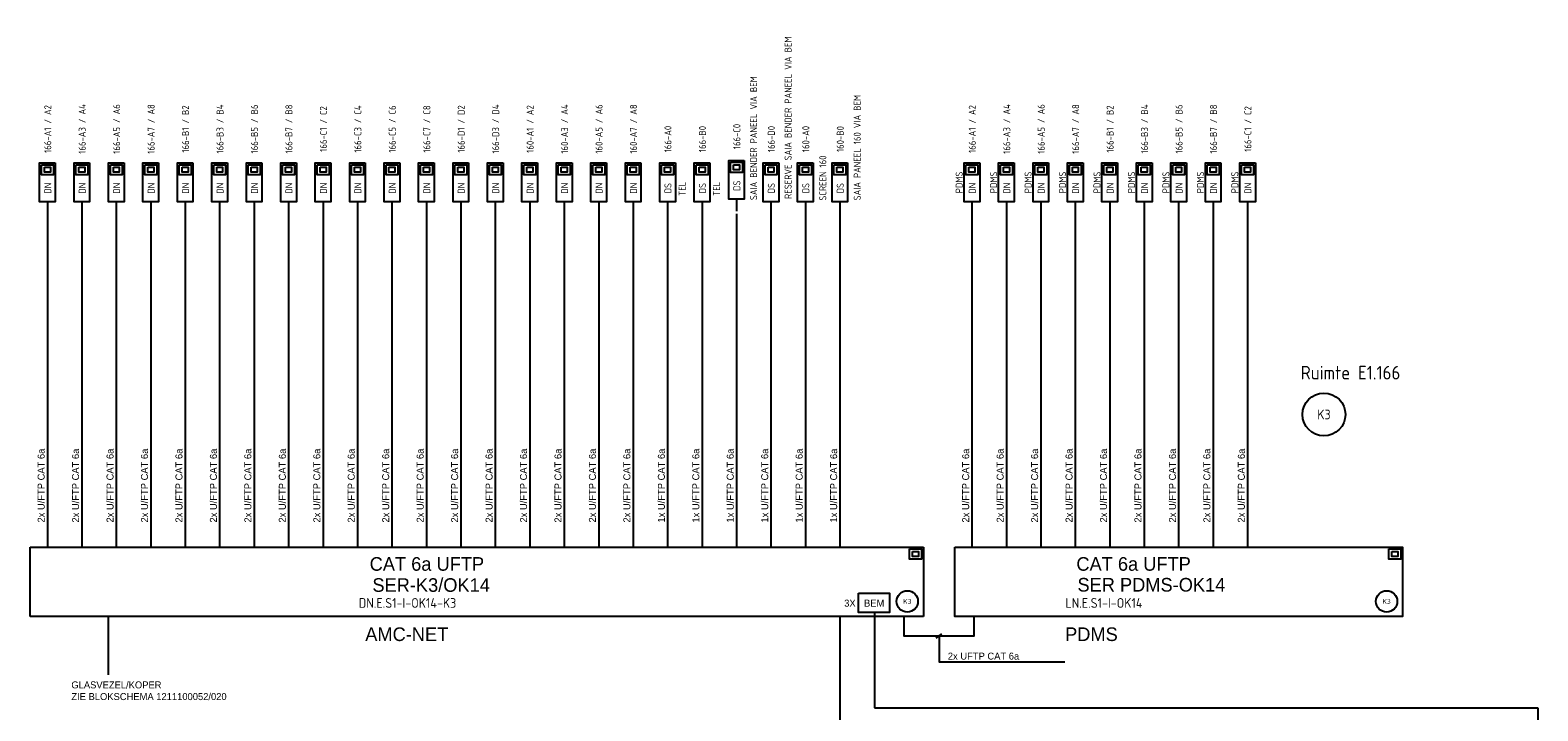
# Model space of a CAD drawing. Header units: millimetres. Extents: x 30 to 777, y 26 to 479.
# Tile 3 of 6: x 30 to 417, y 304 to 479. Entities that reach past the tile are written whole.
import ezdxf
from ezdxf.enums import TextEntityAlignment as Align

# ---------------------------------------------------------------- set-up
doc = ezdxf.new("R2010")
doc.units = ezdxf.units.MM
for name, color, linetype in [('AT$1A---_BIJSCHRIFT', 7, 'Continuous'), ('AT$1A---_TEKST', 2, 'Continuous'), ('E--L6100', 3, 'Continuous'), ('E--L6400', 3, 'Continuous'), ('EB6122--_ATTRIB', 2, 'Continuous'), ('EB6441--_ATTRIB', 2, 'Continuous'), ('EL6122--_AARD-NEN3134', 3, 'Continuous'), ('EL6441--_DN', 7, 'Continuous')]:
    doc.layers.add(name, color=color, linetype=linetype)
doc.styles.add('1_8', font='ISO.shx', dxfattribs={"height": 1.8})
doc.styles.add('2_5', font='iso.shx', dxfattribs={"height": 2.5})
doc.styles.add('GBB_ISOP', font='b-gbp3.shx')
doc.styles.add('NORATT', font='isocp.shx')
doc.styles.add('Normaal_staand', font='iso.shx')

# ---------------------------------------------------------------- blocks, each defined once
blk = doc.blocks.new('ES3134')
at = {"color": 0}
blk.add_circle((0, 0), 5.5, dxfattribs=at)
at = {"style": '1_8', "flags": 8}
blk.add_attdef('M_CODE', text='', height=1.8, dxfattribs=at).set_placement((0, 0), align=Align.MIDDLE_CENTER)
at = {"color": 0, "style": '2_5', "flags": 8}
blk.add_attdef('CODE', text='', height=2.5, dxfattribs=at).set_placement((0, 0), align=Align.MIDDLE)
blk = doc.blocks.new('DATA-LS3')
at = {"layer": 'E--L6400', "color": 2, "linetype": 'Continuous'}
blk.add_line((3.1, 0), (0, 0), dxfattribs=at)
for points in [[(13.1, -2), (3.1, -2), (3.1, 2), (13.1, 2)], [(12.63, 1.53), (12.63, -1.54), (10.01, -1.54), (10.01, 1.53)], [(11.98, 0.76), (11.98, -0.77), (10.67, -0.77), (10.67, 0.76)]]:
    blk.add_lwpolyline(points, close=True, dxfattribs=at)
at = {"style": 'NORATT'}
for tag, flags, p in [('PANEEL', 9, (0, 3)), ('GRP', 8, (0, -5)), ('RUIMTE', 9, (0, -7.5))]:
    blk.add_attdef(tag, text='', height=1.8, dxfattribs=dict(at, flags=flags)).set_placement(p, align=Align.MIDDLE_LEFT)
at = {"color": 1, "style": 'NORATT'}
blk.add_attdef('DATACODE', text='', height=1.8, dxfattribs=at).set_placement((8.06, 3.75), align=Align.MIDDLE_CENTER)
at = {"style": 'NORATT'}
for tag, flags, p in [('M_CODE', 8, (8.06, 3.75)), ('CODE', 9, (8.06, 6.75))]:
    blk.add_attdef(tag, text='', height=1.8, dxfattribs=dict(at, flags=flags)).set_placement(p, align=Align.MIDDLE_CENTER)
at = {"color": 1, "style": 'NORATT'}
blk.add_attdef('DATA-TST', text='', height=1.8, dxfattribs=at).set_placement((4.62, 0), align=Align.MIDDLE_LEFT)

msp = doc.modelspace()

# ---------------------------------------------------------------- linework, layer by layer
at = {"color": 3}
for p, q in [((29.71, 346.58), (259.05, 346.58)), ((29.71, 328.74), (29.71, 346.58)), ((259.05, 346.58), (259.05, 328.74)), ((259.05, 328.74), (29.71, 328.74))]:
    msp.add_line(p, q, dxfattribs=at)
at = {"color": 1}
for p, q in [((246.47, 329.74), (246.47, 305.24)), ((49.71, 328.74), (49.71, 313.74)), ((237.62, 328.74), (237.62, 300.24)), ((262.32, 323.17), (263.83, 324.31)), ((246.47, 305.24), (416.84, 305.24)), ((416.84, 305.24), (416.84, 43.9))]:
    msp.add_line(p, q, dxfattribs=at)
at = {"color": 3}
msp.add_lwpolyline([(267.11, 346.58), (382.12, 346.58), (382.12, 328.74), (267.11, 328.74)], close=True, dxfattribs=at)
at = {"color": 1}
msp.add_lwpolyline([(242.38, 334.74), (250.38, 334.74), (250.38, 329.74), (242.38, 329.74)], close=True, dxfattribs=at)
for points in [[(254.05, 328.74), (254.05, 323.74), (272.11, 323.74), (272.11, 328.74)], [(263.08, 323.74), (263.08, 317.11), (295.35, 317.11)]]:
    msp.add_lwpolyline(points, dxfattribs=at)
at = {"layer": 'E--L6100', "color": 1}
msp.add_line((34.13, 432.23), (34.13, 346.58), dxfattribs=at)
for points in [[(42.98, 432.23), (42.98, 346.58)], [(51.83, 432.23), (51.83, 346.58)], [(60.68, 432.23), (60.68, 346.58)], [(69.52, 432.23), (69.52, 346.58)], [(78.37, 432.23), (78.37, 346.58)], [(87.22, 432.23), (87.22, 346.58)], [(96.07, 432.23), (96.07, 346.58)], [(104.91, 432.23), (104.91, 346.58)], [(113.76, 432.23), (113.76, 346.58)], [(122.61, 432.23), (122.61, 346.58)], [(131.45, 432.23), (131.45, 346.58)], [(140.3, 432.23), (140.3, 346.58)], [(149.15, 432.23), (149.15, 346.58)], [(158, 432.23), (158, 346.58)], [(166.84, 432.23), (166.84, 346.58)], [(175.69, 432.23), (175.69, 346.58)], [(184.54, 432.23), (184.54, 346.58)], [(193.39, 432.23), (193.39, 346.58)], [(202.23, 432.23), (202.23, 346.58)], [(211.08, 432.23), (211.08, 346.58)], [(219.93, 432.23), (219.93, 346.58)], [(228.78, 432.23), (228.78, 346.58)], [(237.62, 432.23), (237.62, 346.58)], [(271.53, 432.23), (271.53, 346.58)], [(280.38, 432.23), (280.38, 346.58)], [(289.22, 432.23), (289.22, 346.58)], [(298.07, 432.23), (298.07, 346.58)], [(306.92, 432.23), (306.92, 346.58)], [(315.77, 432.23), (315.77, 346.58)], [(324.61, 432.23), (324.61, 346.58)], [(333.46, 432.23), (333.46, 346.58)], [(342.31, 432.23), (342.31, 346.58)]]:
    msp.add_lwpolyline(points, dxfattribs=at)
at = {"layer": 'E--L6400', "color": 2, "linetype": 'Continuous'}
for points in [[(255.52, 346.11), (258.58, 346.11), (258.58, 343.49), (255.52, 343.49)], [(256.29, 345.46), (257.82, 345.46), (257.82, 344.15), (256.29, 344.15)], [(378.59, 346.11), (381.66, 346.11), (381.66, 343.49), (378.59, 343.49)], [(379.36, 345.46), (380.89, 345.46), (380.89, 344.15), (379.36, 344.15)]]:
    msp.add_lwpolyline(points, close=True, dxfattribs=at)

# ---------------------------------------------------------------- block references
at = {"layer": 'EL6122--_AARD-NEN3134'}
ref = msp.add_blockref('ES3134', (361.92, 380.66), dxfattribs=at)
ref.add_attrib('CODE', 'K3', dxfattribs={"layer": 'EB6122--_ATTRIB', "color": 2, "height": 2.5, "style": 'NORATT', "flags": 8}).set_placement((361.92, 380.66), align=Align.MIDDLE)
ref = msp.add_blockref('ES3134', (254.93, 332.6), dxfattribs=dict(at, xscale=0.5, yscale=0.5, zscale=0.5))
ref.add_attrib('CODE', 'K3', dxfattribs={"layer": 'EB6122--_ATTRIB', "color": 2, "height": 1.25, "style": 'NORATT', "flags": 8}).set_placement((254.93, 332.6), align=Align.MIDDLE)
ref = msp.add_blockref('ES3134', (378, 332.6), dxfattribs=dict(at, xscale=0.5, yscale=0.5, zscale=0.5))
ref.add_attrib('CODE', 'K3', dxfattribs={"layer": 'EB6122--_ATTRIB', "color": 2, "height": 1.25, "style": 'NORATT', "flags": 8}).set_placement((378, 332.6), align=Align.MIDDLE)
at = {"layer": 'EL6441--_DN'}
ref = msp.add_blockref('DATA-LS3', (219.93, 432.23), dxfattribs=dict(at, rotation=90))
ref.add_attrib('DATACODE', '166-D0', dxfattribs={"layer": 'EB6441--_ATTRIB', "color": 1, "height": 1.8, "rotation": 90, "style": 'NORATT'}).set_placement((220.02, 451.45), align=Align.MIDDLE_CENTER)
ref.add_attrib('DATA-TST', 'DS', dxfattribs={"layer": 'EB6441--_ATTRIB', "color": 1, "height": 1.8, "rotation": 90, "style": 'NORATT'}).set_placement((220.02, 438.81), align=Align.MIDDLE_CENTER)
ref.add_attrib('M_CODE', 'RESERVE SAIA BENDER PANEEL VIA BEM', dxfattribs={"layer": 'EB6441--_ATTRIB', "color": 1, "height": 1.8, "rotation": 90, "style": 'NORATT', "flags": 8}).set_placement((224.32, 456.93), align=Align.MIDDLE_CENTER)
ref = msp.add_blockref('DATA-LS3', (211.08, 432.87), dxfattribs=dict(at, rotation=90))
ref.add_attrib('DATACODE', '166-C0', dxfattribs={"layer": 'EB6441--_ATTRIB', "color": 1, "height": 1.8, "rotation": 90, "style": 'NORATT'}).set_placement((211.17, 452.1), align=Align.MIDDLE_CENTER)
ref.add_attrib('DATA-TST', 'DS', dxfattribs={"layer": 'EB6441--_ATTRIB', "color": 1, "height": 1.8, "rotation": 90, "style": 'NORATT'}).set_placement((211.17, 439.45), align=Align.MIDDLE_CENTER)
ref.add_attrib('M_CODE', 'SAIA BENDER PANEEL VIA BEM', dxfattribs={"layer": 'EB6441--_ATTRIB', "color": 1, "height": 1.8, "rotation": 90, "style": 'NORATT', "flags": 8}).set_placement((215.47, 451.68), align=Align.MIDDLE_CENTER)
ref = msp.add_blockref('DATA-LS3', (237.62, 432.23), dxfattribs=dict(at, rotation=90))
ref.add_attrib('DATACODE', '160-B0', dxfattribs={"layer": 'EB6441--_ATTRIB', "color": 1, "height": 1.8, "rotation": 90, "style": 'NORATT'}).set_placement((237.72, 451.45), align=Align.MIDDLE_CENTER)
ref.add_attrib('DATA-TST', 'DS', dxfattribs={"layer": 'EB6441--_ATTRIB', "color": 1, "height": 1.8, "rotation": 90, "style": 'NORATT'}).set_placement((237.72, 438.81), align=Align.MIDDLE_CENTER)
ref.add_attrib('M_CODE', 'SAIA PANEEL 160 VIA BEM', dxfattribs={"layer": 'EB6441--_ATTRIB', "color": 1, "height": 1.8, "rotation": 90, "style": 'NORATT', "flags": 8}).set_placement((242.08, 449.25), align=Align.MIDDLE_CENTER)
ref = msp.add_blockref('DATA-LS3', (34.13, 432.23), dxfattribs=dict(at, rotation=90))
ref.add_attrib('DATACODE', '166-A1 / A2', dxfattribs={"layer": 'EB6441--_ATTRIB', "color": 1, "height": 1.8, "rotation": 90, "style": 'NORATT'}).set_placement((34.23, 454.03), align=Align.MIDDLE_CENTER)
ref.add_attrib('DATA-TST', 'DN', dxfattribs={"layer": 'EB6441--_ATTRIB', "color": 1, "height": 1.8, "rotation": 90, "style": 'NORATT'}).set_placement((34.23, 438.81), align=Align.MIDDLE_CENTER)
ref = msp.add_blockref('DATA-LS3', (42.98, 432.23), dxfattribs=dict(at, rotation=90))
ref.add_attrib('DATACODE', '166-A3 / A4', dxfattribs={"layer": 'EB6441--_ATTRIB', "color": 1, "height": 1.8, "rotation": 90, "style": 'NORATT'}).set_placement((43.07, 454.03), align=Align.MIDDLE_CENTER)
ref.add_attrib('DATA-TST', 'DN', dxfattribs={"layer": 'EB6441--_ATTRIB', "color": 1, "height": 1.8, "rotation": 90, "style": 'NORATT'}).set_placement((43.07, 438.81), align=Align.MIDDLE_CENTER)
ref = msp.add_blockref('DATA-LS3', (51.83, 432.23), dxfattribs=dict(at, rotation=90))
ref.add_attrib('DATACODE', '166-A5 / A6', dxfattribs={"layer": 'EB6441--_ATTRIB', "color": 1, "height": 1.8, "rotation": 90, "style": 'NORATT'}).set_placement((51.92, 454.03), align=Align.MIDDLE_CENTER)
ref.add_attrib('DATA-TST', 'DN', dxfattribs={"layer": 'EB6441--_ATTRIB', "color": 1, "height": 1.8, "rotation": 90, "style": 'NORATT'}).set_placement((51.92, 438.81), align=Align.MIDDLE_CENTER)
ref = msp.add_blockref('DATA-LS3', (60.68, 432.23), dxfattribs=dict(at, rotation=90))
ref.add_attrib('DATACODE', '166-A7 / A8', dxfattribs={"layer": 'EB6441--_ATTRIB', "color": 1, "height": 1.8, "rotation": 90, "style": 'NORATT'}).set_placement((60.77, 454.03), align=Align.MIDDLE_CENTER)
ref.add_attrib('DATA-TST', 'DN', dxfattribs={"layer": 'EB6441--_ATTRIB', "color": 1, "height": 1.8, "rotation": 90, "style": 'NORATT'}).set_placement((60.77, 438.81), align=Align.MIDDLE_CENTER)
ref = msp.add_blockref('DATA-LS3', (69.52, 432.23), dxfattribs=dict(at, rotation=90))
ref.add_attrib('DATACODE', '166-B1 / B2', dxfattribs={"layer": 'EB6441--_ATTRIB', "color": 1, "height": 1.8, "rotation": 90, "style": 'NORATT'}).set_placement((69.62, 454.03), align=Align.MIDDLE_CENTER)
ref.add_attrib('DATA-TST', 'DN', dxfattribs={"layer": 'EB6441--_ATTRIB', "color": 1, "height": 1.8, "rotation": 90, "style": 'NORATT'}).set_placement((69.62, 438.81), align=Align.MIDDLE_CENTER)
ref = msp.add_blockref('DATA-LS3', (78.37, 432.23), dxfattribs=dict(at, rotation=90))
ref.add_attrib('DATACODE', '166-B3 / B4', dxfattribs={"layer": 'EB6441--_ATTRIB', "color": 1, "height": 1.8, "rotation": 90, "style": 'NORATT'}).set_placement((78.46, 454.03), align=Align.MIDDLE_CENTER)
ref.add_attrib('DATA-TST', 'DN', dxfattribs={"layer": 'EB6441--_ATTRIB', "color": 1, "height": 1.8, "rotation": 90, "style": 'NORATT'}).set_placement((78.46, 438.81), align=Align.MIDDLE_CENTER)
ref = msp.add_blockref('DATA-LS3', (87.22, 432.23), dxfattribs=dict(at, rotation=90))
ref.add_attrib('DATACODE', '166-B5 / B6', dxfattribs={"layer": 'EB6441--_ATTRIB', "color": 1, "height": 1.8, "rotation": 90, "style": 'NORATT'}).set_placement((87.31, 454.03), align=Align.MIDDLE_CENTER)
ref.add_attrib('DATA-TST', 'DN', dxfattribs={"layer": 'EB6441--_ATTRIB', "color": 1, "height": 1.8, "rotation": 90, "style": 'NORATT'}).set_placement((87.31, 438.81), align=Align.MIDDLE_CENTER)
ref = msp.add_blockref('DATA-LS3', (96.07, 432.23), dxfattribs=dict(at, rotation=90))
ref.add_attrib('DATACODE', '166-B7 / B8', dxfattribs={"layer": 'EB6441--_ATTRIB', "color": 1, "height": 1.8, "rotation": 90, "style": 'NORATT'}).set_placement((96.16, 454.03), align=Align.MIDDLE_CENTER)
ref.add_attrib('DATA-TST', 'DN', dxfattribs={"layer": 'EB6441--_ATTRIB', "color": 1, "height": 1.8, "rotation": 90, "style": 'NORATT'}).set_placement((96.16, 438.81), align=Align.MIDDLE_CENTER)
ref = msp.add_blockref('DATA-LS3', (104.91, 432.23), dxfattribs=dict(at, rotation=90))
ref.add_attrib('DATACODE', '166-C1 / C2', dxfattribs={"layer": 'EB6441--_ATTRIB', "color": 1, "height": 1.8, "rotation": 90, "style": 'NORATT'}).set_placement((105.01, 454.03), align=Align.MIDDLE_CENTER)
ref.add_attrib('DATA-TST', 'DN', dxfattribs={"layer": 'EB6441--_ATTRIB', "color": 1, "height": 1.8, "rotation": 90, "style": 'NORATT'}).set_placement((105.01, 438.81), align=Align.MIDDLE_CENTER)
ref = msp.add_blockref('DATA-LS3', (113.76, 432.23), dxfattribs=dict(at, rotation=90))
ref.add_attrib('DATACODE', '166-C3 / C4', dxfattribs={"layer": 'EB6441--_ATTRIB', "color": 1, "height": 1.8, "rotation": 90, "style": 'NORATT'}).set_placement((113.85, 454.03), align=Align.MIDDLE_CENTER)
ref.add_attrib('DATA-TST', 'DN', dxfattribs={"layer": 'EB6441--_ATTRIB', "color": 1, "height": 1.8, "rotation": 90, "style": 'NORATT'}).set_placement((113.85, 438.81), align=Align.MIDDLE_CENTER)
ref = msp.add_blockref('DATA-LS3', (122.61, 432.23), dxfattribs=dict(at, rotation=90))
ref.add_attrib('DATACODE', '166-C5 / C6', dxfattribs={"layer": 'EB6441--_ATTRIB', "color": 1, "height": 1.8, "rotation": 90, "style": 'NORATT'}).set_placement((122.7, 454.03), align=Align.MIDDLE_CENTER)
ref.add_attrib('DATA-TST', 'DN', dxfattribs={"layer": 'EB6441--_ATTRIB', "color": 1, "height": 1.8, "rotation": 90, "style": 'NORATT'}).set_placement((122.7, 438.81), align=Align.MIDDLE_CENTER)
ref = msp.add_blockref('DATA-LS3', (131.45, 432.23), dxfattribs=dict(at, rotation=90))
ref.add_attrib('DATACODE', '166-C7 / C8', dxfattribs={"layer": 'EB6441--_ATTRIB', "color": 1, "height": 1.8, "rotation": 90, "style": 'NORATT'}).set_placement((131.55, 454.03), align=Align.MIDDLE_CENTER)
ref.add_attrib('DATA-TST', 'DN', dxfattribs={"layer": 'EB6441--_ATTRIB', "color": 1, "height": 1.8, "rotation": 90, "style": 'NORATT'}).set_placement((131.55, 438.81), align=Align.MIDDLE_CENTER)
ref = msp.add_blockref('DATA-LS3', (140.3, 432.23), dxfattribs=dict(at, rotation=90))
ref.add_attrib('DATACODE', '166-D1 / D2', dxfattribs={"layer": 'EB6441--_ATTRIB', "color": 1, "height": 1.8, "rotation": 90, "style": 'NORATT'}).set_placement((140.4, 454.03), align=Align.MIDDLE_CENTER)
ref.add_attrib('DATA-TST', 'DN', dxfattribs={"layer": 'EB6441--_ATTRIB', "color": 1, "height": 1.8, "rotation": 90, "style": 'NORATT'}).set_placement((140.4, 438.81), align=Align.MIDDLE_CENTER)
ref = msp.add_blockref('DATA-LS3', (149.15, 432.23), dxfattribs=dict(at, rotation=90))
ref.add_attrib('DATACODE', '166-D3 / D4', dxfattribs={"layer": 'EB6441--_ATTRIB', "color": 1, "height": 1.8, "rotation": 90, "style": 'NORATT'}).set_placement((149.24, 454.03), align=Align.MIDDLE_CENTER)
ref.add_attrib('DATA-TST', 'DN', dxfattribs={"layer": 'EB6441--_ATTRIB', "color": 1, "height": 1.8, "rotation": 90, "style": 'NORATT'}).set_placement((149.24, 438.81), align=Align.MIDDLE_CENTER)
ref = msp.add_blockref('DATA-LS3', (158, 432.23), dxfattribs=dict(at, rotation=90))
ref.add_attrib('DATACODE', '160-A1 / A2', dxfattribs={"layer": 'EB6441--_ATTRIB', "color": 1, "height": 1.8, "rotation": 90, "style": 'NORATT'}).set_placement((158.09, 454.03), align=Align.MIDDLE_CENTER)
ref.add_attrib('DATA-TST', 'DN', dxfattribs={"layer": 'EB6441--_ATTRIB', "color": 1, "height": 1.8, "rotation": 90, "style": 'NORATT'}).set_placement((158.09, 438.81), align=Align.MIDDLE_CENTER)
ref = msp.add_blockref('DATA-LS3', (166.84, 432.23), dxfattribs=dict(at, rotation=90))
ref.add_attrib('DATACODE', '160-A3 / A4', dxfattribs={"layer": 'EB6441--_ATTRIB', "color": 1, "height": 1.8, "rotation": 90, "style": 'NORATT'}).set_placement((166.94, 454.03), align=Align.MIDDLE_CENTER)
ref.add_attrib('DATA-TST', 'DN', dxfattribs={"layer": 'EB6441--_ATTRIB', "color": 1, "height": 1.8, "rotation": 90, "style": 'NORATT'}).set_placement((166.94, 438.81), align=Align.MIDDLE_CENTER)
ref = msp.add_blockref('DATA-LS3', (175.69, 432.23), dxfattribs=dict(at, rotation=90))
ref.add_attrib('DATACODE', '160-A5 / A6', dxfattribs={"layer": 'EB6441--_ATTRIB', "color": 1, "height": 1.8, "rotation": 90, "style": 'NORATT'}).set_placement((175.78, 454.03), align=Align.MIDDLE_CENTER)
ref.add_attrib('DATA-TST', 'DN', dxfattribs={"layer": 'EB6441--_ATTRIB', "color": 1, "height": 1.8, "rotation": 90, "style": 'NORATT'}).set_placement((175.78, 438.81), align=Align.MIDDLE_CENTER)
ref = msp.add_blockref('DATA-LS3', (184.54, 432.23), dxfattribs=dict(at, rotation=90))
ref.add_attrib('DATACODE', '160-A7 / A8', dxfattribs={"layer": 'EB6441--_ATTRIB', "color": 1, "height": 1.8, "rotation": 90, "style": 'NORATT'}).set_placement((184.63, 454.03), align=Align.MIDDLE_CENTER)
ref.add_attrib('DATA-TST', 'DN', dxfattribs={"layer": 'EB6441--_ATTRIB', "color": 1, "height": 1.8, "rotation": 90, "style": 'NORATT'}).set_placement((184.63, 438.81), align=Align.MIDDLE_CENTER)
ref = msp.add_blockref('DATA-LS3', (271.53, 432.23), dxfattribs=dict(at, rotation=90))
ref.add_attrib('DATACODE', '166-A1 / A2', dxfattribs={"layer": 'EB6441--_ATTRIB', "color": 1, "height": 1.8, "rotation": 90, "style": 'NORATT', "oblique": 360}).set_placement((271.62, 454.03), align=Align.MIDDLE_CENTER)
ref.add_attrib('DATA-TST', 'DN', dxfattribs={"layer": 'EB6441--_ATTRIB', "color": 1, "height": 1.8, "rotation": 90, "style": 'NORATT', "oblique": 360}).set_placement((271.62, 438.81), align=Align.MIDDLE_CENTER)
ref.add_attrib('M_CODE', 'PDMS', dxfattribs={"layer": 'EB6441--_ATTRIB', "color": 1, "height": 1.8, "rotation": 90, "style": 'NORATT', "flags": 8}).set_placement((268.25, 440.29), align=Align.MIDDLE_CENTER)
ref = msp.add_blockref('DATA-LS3', (280.38, 432.23), dxfattribs=dict(at, rotation=90))
ref.add_attrib('DATACODE', '166-A3 / A4', dxfattribs={"layer": 'EB6441--_ATTRIB', "color": 1, "height": 1.8, "rotation": 90, "style": 'NORATT', "oblique": 360}).set_placement((280.47, 454.03), align=Align.MIDDLE_CENTER)
ref.add_attrib('DATA-TST', 'DN', dxfattribs={"layer": 'EB6441--_ATTRIB', "color": 1, "height": 1.8, "rotation": 90, "style": 'NORATT', "oblique": 360}).set_placement((280.47, 438.81), align=Align.MIDDLE_CENTER)
ref.add_attrib('M_CODE', 'PDMS', dxfattribs={"layer": 'EB6441--_ATTRIB', "color": 1, "height": 1.8, "rotation": 90, "style": 'NORATT', "flags": 8}).set_placement((277.1, 440.29), align=Align.MIDDLE_CENTER)
ref = msp.add_blockref('DATA-LS3', (289.22, 432.23), dxfattribs=dict(at, rotation=90))
ref.add_attrib('DATACODE', '166-A5 / A6', dxfattribs={"layer": 'EB6441--_ATTRIB', "color": 1, "height": 1.8, "rotation": 90, "style": 'NORATT', "oblique": 360}).set_placement((289.32, 454.03), align=Align.MIDDLE_CENTER)
ref.add_attrib('DATA-TST', 'DN', dxfattribs={"layer": 'EB6441--_ATTRIB', "color": 1, "height": 1.8, "rotation": 90, "style": 'NORATT', "oblique": 360}).set_placement((289.32, 438.81), align=Align.MIDDLE_CENTER)
ref.add_attrib('M_CODE', 'PDMS', dxfattribs={"layer": 'EB6441--_ATTRIB', "color": 1, "height": 1.8, "rotation": 90, "style": 'NORATT', "flags": 8}).set_placement((285.95, 440.29), align=Align.MIDDLE_CENTER)
ref = msp.add_blockref('DATA-LS3', (298.07, 432.23), dxfattribs=dict(at, rotation=90))
ref.add_attrib('DATACODE', '166-A7 / A8', dxfattribs={"layer": 'EB6441--_ATTRIB', "color": 1, "height": 1.8, "rotation": 90, "style": 'NORATT', "oblique": 360}).set_placement((298.16, 454.03), align=Align.MIDDLE_CENTER)
ref.add_attrib('DATA-TST', 'DN', dxfattribs={"layer": 'EB6441--_ATTRIB', "color": 1, "height": 1.8, "rotation": 90, "style": 'NORATT', "oblique": 360}).set_placement((298.16, 438.81), align=Align.MIDDLE_CENTER)
ref.add_attrib('M_CODE', 'PDMS', dxfattribs={"layer": 'EB6441--_ATTRIB', "color": 1, "height": 1.8, "rotation": 90, "style": 'NORATT', "flags": 8}).set_placement((294.79, 440.29), align=Align.MIDDLE_CENTER)
ref = msp.add_blockref('DATA-LS3', (306.92, 432.23), dxfattribs=dict(at, rotation=90))
ref.add_attrib('DATACODE', '166-B1 / B2', dxfattribs={"layer": 'EB6441--_ATTRIB', "color": 1, "height": 1.8, "rotation": 90, "style": 'NORATT', "oblique": 360}).set_placement((307.01, 454.03), align=Align.MIDDLE_CENTER)
ref.add_attrib('DATA-TST', 'DN', dxfattribs={"layer": 'EB6441--_ATTRIB', "color": 1, "height": 1.8, "rotation": 90, "style": 'NORATT', "oblique": 360}).set_placement((307.01, 438.81), align=Align.MIDDLE_CENTER)
ref.add_attrib('M_CODE', 'PDMS', dxfattribs={"layer": 'EB6441--_ATTRIB', "color": 1, "height": 1.8, "rotation": 90, "style": 'NORATT', "flags": 8}).set_placement((303.64, 440.29), align=Align.MIDDLE_CENTER)
ref = msp.add_blockref('DATA-LS3', (315.77, 432.23), dxfattribs=dict(at, rotation=90))
ref.add_attrib('DATACODE', '166-B3 / B4', dxfattribs={"layer": 'EB6441--_ATTRIB', "color": 1, "height": 1.8, "rotation": 90, "style": 'NORATT', "oblique": 360}).set_placement((315.86, 454.03), align=Align.MIDDLE_CENTER)
ref.add_attrib('DATA-TST', 'DN', dxfattribs={"layer": 'EB6441--_ATTRIB', "color": 1, "height": 1.8, "rotation": 90, "style": 'NORATT', "oblique": 360}).set_placement((315.86, 438.81), align=Align.MIDDLE_CENTER)
ref.add_attrib('M_CODE', 'PDMS', dxfattribs={"layer": 'EB6441--_ATTRIB', "color": 1, "height": 1.8, "rotation": 90, "style": 'NORATT', "flags": 8}).set_placement((312.49, 440.29), align=Align.MIDDLE_CENTER)
ref = msp.add_blockref('DATA-LS3', (324.61, 432.23), dxfattribs=dict(at, rotation=90))
ref.add_attrib('DATACODE', '166-B5 / B6', dxfattribs={"layer": 'EB6441--_ATTRIB', "color": 1, "height": 1.8, "rotation": 90, "style": 'NORATT', "oblique": 360}).set_placement((324.71, 454.03), align=Align.MIDDLE_CENTER)
ref.add_attrib('DATA-TST', 'DN', dxfattribs={"layer": 'EB6441--_ATTRIB', "color": 1, "height": 1.8, "rotation": 90, "style": 'NORATT', "oblique": 360}).set_placement((324.71, 438.81), align=Align.MIDDLE_CENTER)
ref.add_attrib('M_CODE', 'PDMS', dxfattribs={"layer": 'EB6441--_ATTRIB', "color": 1, "height": 1.8, "rotation": 90, "style": 'NORATT', "flags": 8}).set_placement((321.34, 440.29), align=Align.MIDDLE_CENTER)
ref = msp.add_blockref('DATA-LS3', (333.46, 432.23), dxfattribs=dict(at, rotation=90))
ref.add_attrib('DATACODE', '166-B7 / B8', dxfattribs={"layer": 'EB6441--_ATTRIB', "color": 1, "height": 1.8, "rotation": 90, "style": 'NORATT', "oblique": 360}).set_placement((333.55, 454.03), align=Align.MIDDLE_CENTER)
ref.add_attrib('DATA-TST', 'DN', dxfattribs={"layer": 'EB6441--_ATTRIB', "color": 1, "height": 1.8, "rotation": 90, "style": 'NORATT', "oblique": 360}).set_placement((333.55, 438.81), align=Align.MIDDLE_CENTER)
ref.add_attrib('M_CODE', 'PDMS', dxfattribs={"layer": 'EB6441--_ATTRIB', "color": 1, "height": 1.8, "rotation": 90, "style": 'NORATT', "flags": 8}).set_placement((330.18, 440.29), align=Align.MIDDLE_CENTER)
ref = msp.add_blockref('DATA-LS3', (342.31, 432.23), dxfattribs=dict(at, rotation=90))
ref.add_attrib('DATACODE', '166-C1 / C2', dxfattribs={"layer": 'EB6441--_ATTRIB', "color": 1, "height": 1.8, "rotation": 90, "style": 'NORATT', "oblique": 360}).set_placement((342.4, 454.03), align=Align.MIDDLE_CENTER)
ref.add_attrib('DATA-TST', 'DN', dxfattribs={"layer": 'EB6441--_ATTRIB', "color": 1, "height": 1.8, "rotation": 90, "style": 'NORATT', "oblique": 360}).set_placement((342.4, 438.81), align=Align.MIDDLE_CENTER)
ref.add_attrib('M_CODE', 'PDMS', dxfattribs={"layer": 'EB6441--_ATTRIB', "color": 1, "height": 1.8, "rotation": 90, "style": 'NORATT', "flags": 8}).set_placement((339.03, 440.29), align=Align.MIDDLE_CENTER)
ref = msp.add_blockref('DATA-LS3', (193.39, 432.23), dxfattribs=dict(at, rotation=90))
ref.add_attrib('DATACODE', '166-A0', dxfattribs={"layer": 'EB6441--_ATTRIB', "color": 1, "height": 1.8, "rotation": 90, "style": 'NORATT'}).set_placement((193.48, 451.45), align=Align.MIDDLE_CENTER)
ref.add_attrib('DATA-TST', 'DS', dxfattribs={"layer": 'EB6441--_ATTRIB', "color": 1, "height": 1.8, "rotation": 90, "style": 'NORATT'}).set_placement((193.48, 438.81), align=Align.MIDDLE_CENTER)
ref.add_attrib('GRP', 'TEL', dxfattribs={"layer": 'EB6441--_ATTRIB', "color": 1, "height": 1.8, "rotation": -270, "style": 'NORATT', "oblique": 360, "flags": 8}).set_placement((197.12, 436.87), align=Align.MIDDLE_LEFT)
ref = msp.add_blockref('DATA-LS3', (202.23, 432.23), dxfattribs=dict(at, rotation=90))
ref.add_attrib('DATACODE', '166-B0', dxfattribs={"layer": 'EB6441--_ATTRIB', "color": 1, "height": 1.8, "rotation": 90, "style": 'NORATT'}).set_placement((202.33, 451.45), align=Align.MIDDLE_CENTER)
ref.add_attrib('DATA-TST', 'DS', dxfattribs={"layer": 'EB6441--_ATTRIB', "color": 1, "height": 1.8, "rotation": 90, "style": 'NORATT'}).set_placement((202.33, 438.81), align=Align.MIDDLE_CENTER)
ref.add_attrib('GRP', 'TEL', dxfattribs={"layer": 'EB6441--_ATTRIB', "color": 1, "height": 1.8, "rotation": -270, "style": 'NORATT', "oblique": 360, "flags": 8}).set_placement((205.97, 436.87), align=Align.MIDDLE_LEFT)
ref = msp.add_blockref('DATA-LS3', (228.78, 432.23), dxfattribs=dict(at, rotation=90))
ref.add_attrib('DATACODE', '160-A0', dxfattribs={"layer": 'EB6441--_ATTRIB', "color": 1, "height": 1.8, "rotation": 90, "style": 'NORATT'}).set_placement((228.87, 451.45), align=Align.MIDDLE_CENTER)
ref.add_attrib('DATA-TST', 'DS', dxfattribs={"layer": 'EB6441--_ATTRIB', "color": 1, "height": 1.8, "rotation": 90, "style": 'NORATT'}).set_placement((228.87, 438.81), align=Align.MIDDLE_CENTER)
ref.add_attrib('M_CODE', 'SCREEN 160', dxfattribs={"layer": 'EB6441--_ATTRIB', "color": 1, "height": 1.8, "rotation": 90, "style": 'NORATT', "flags": 8}).set_placement((233.23, 441.42), align=Align.MIDDLE_CENTER)

# ---------------------------------------------------------------- texts
at = {"layer": 'AT$1A---_BIJSCHRIFT', "color": 2, "style": 'Normaal_staand'}
msp.add_text('Ruimte E1.166', height=3.5, dxfattribs=at).set_placement((355.93, 391.4), align=Align.MIDDLE_LEFT)
for s, p in [('DN.E.S1-I-OK14-K3', (114.08, 330.21)), ('LN.E.S1-I-OK14', (295.54, 330.21))]:
    msp.add_text(s, height=2.5, dxfattribs=at).set_placement(p, align=Align.BOTTOM_LEFT)
at = {"layer": 'AT$1A---_TEKST', "style": 'GBB_ISOP'}
for s, p in [('2x U/FTP CAT 6a', (33.97, 352.88)), ('2x U/FTP CAT 6a', (42.81, 352.88)), ('2x U/FTP CAT 6a', (51.66, 352.88)), ('2x U/FTP CAT 6a', (60.51, 352.88)), ('2x U/FTP CAT 6a', (69.36, 352.88)), ('2x U/FTP CAT 6a', (78.2, 352.88)), ('2x U/FTP CAT 6a', (87.05, 352.88)), ('2x U/FTP CAT 6a', (95.9, 352.88)), ('2x U/FTP CAT 6a', (104.75, 352.88)), ('2x U/FTP CAT 6a', (113.59, 352.88)), ('2x U/FTP CAT 6a', (122.44, 352.88)), ('2x U/FTP CAT 6a', (131.29, 352.88)), ('2x U/FTP CAT 6a', (140.14, 352.88)), ('2x U/FTP CAT 6a', (148.98, 352.88)), ('2x U/FTP CAT 6a', (157.83, 352.88)), ('2x U/FTP CAT 6a', (166.68, 352.88)), ('2x U/FTP CAT 6a', (175.52, 352.88)), ('2x U/FTP CAT 6a', (184.37, 352.88)), ('1x U/FTP CAT 6a', (193.22, 352.88)), ('1x U/FTP CAT 6a', (202.07, 352.88)), ('1x U/FTP CAT 6a', (210.91, 352.88)), ('1x U/FTP CAT 6a', (219.76, 352.88)), ('1x U/FTP CAT 6a', (228.61, 352.88)), ('1x U/FTP CAT 6a', (237.46, 352.88)), ('2x U/FTP CAT 6a', (271.36, 352.88)), ('2x U/FTP CAT 6a', (280.21, 352.88)), ('2x U/FTP CAT 6a', (289.06, 352.88)), ('2x U/FTP CAT 6a', (297.9, 352.88)), ('2x U/FTP CAT 6a', (306.75, 352.88)), ('2x U/FTP CAT 6a', (315.6, 352.88)), ('2x U/FTP CAT 6a', (324.45, 352.88)), ('2x U/FTP CAT 6a', (333.29, 352.88)), ('2x U/FTP CAT 6a', (342.14, 352.88))]:
    msp.add_text(s, height=1.8, rotation=90, dxfattribs=at).set_placement(p, align=Align.BOTTOM_LEFT)
at = {"layer": 'AT$1A---_TEKST', "color": 3, "style": 'GBB_ISOP'}
for s, p in [('CAT 6a UFTP', (131.58, 342.24)), ('CAT 6a UFTP', (313.04, 342.24)), ('SER-K3/OK14', (132.67, 336.89)), ('SER PDMS-OK14', (317.61, 336.89)), ('AMC-NET', (126.41, 324.18)), ('PDMS', (302.21, 324.18))]:
    msp.add_text(s, height=3.5, dxfattribs=at).set_placement(p, align=Align.MIDDLE)
at = {"layer": 'AT$1A---_TEKST', "style": 'GBB_ISOP'}
for s, p in [('3X', (238.73, 330.72)), ('BEM', (243.82, 330.72)), ('2x UFTP CAT 6a', (265.34, 317.11)), ('GLASVEZEL/KOPER', (40.29, 309.71)), ('ZIE BLOKSCHEMA 1211100052/020', (40.29, 306.71))]:
    msp.add_text(s, height=1.8, dxfattribs=at).set_placement(p, align=Align.BOTTOM_LEFT)

doc.saveas('drawing.dxf')
